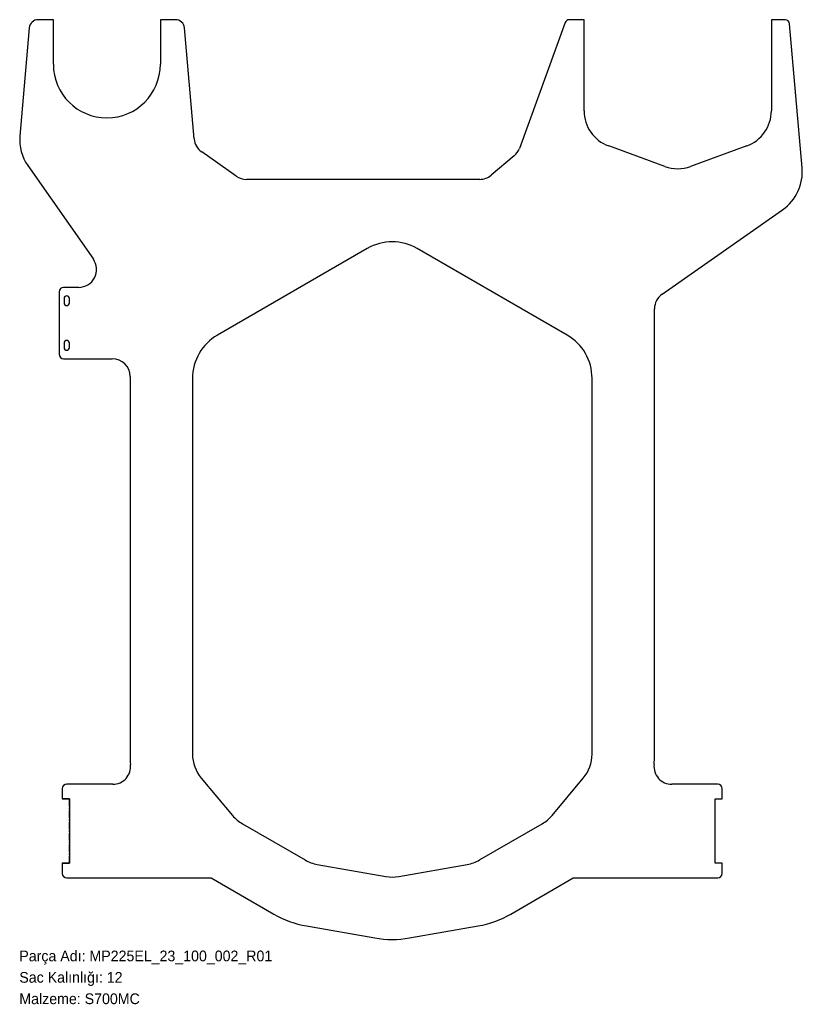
# Model space of a CAD drawing. Header units: millimetres. Extents: x 0 to 878, y -72 to 1031.
import ezdxf

# ---------------------------------------------------------------- set-up
doc = ezdxf.new("R2010")
doc.units = ezdxf.units.MM
for name, pattern in [('SLD-Katı', [0]), ('SLD-Kısa-Kesik-Çizgili-Uzun-Kesik', [12.7, 8.128, -1.524, 1.524, -1.524]), ('SLD-Sürekli', [0])]:
    doc.linetypes.add(name, pattern=pattern)
doc.layers.add('METIN', color=96, linetype='SLD-Katı')
doc.styles.add('SLDTEXTSTYLE0', font='ARIAL.TTF', dxfattribs={"width": 0.948, "bigfont": 'bigfont'})
doc.styles.add('SLDTEXTSTYLE1', font='ARIAL.TTF', dxfattribs={"width": 0.948})

msp = doc.modelspace()

# ---------------------------------------------------------------- linework, layer by layer
at = {"color": 7, "linetype": 'SLD-Sürekli', "lineweight": 25}
for p, q in [((38.167911, 1031.4), (21.167911, 1031.4)), ((38.167911, 981.4), (38.167911, 1031.4)), ((175.167911, 1031.4), (158.167911, 1031.4)), ((158.167911, 1031.4), (158.167911, 981.4)), ((611.970486, 1028.110101), (560.667464, 887.156208)), ((633.167911, 1031.4), (616.668949, 1031.4)), ((633.167911, 929.330125), (633.167911, 1031.4)), ((858.586255, 1031.4), (843.167911, 1031.4)), ((843.167911, 1031.4), (843.167911, 929.330125)), ((877.686459, 865.452238), (863.567229, 1026.835779)), ((11.205964, 1022.271557), (0.590265, 900.933561)), ((196.024326, 897.74722), (185.129858, 1022.271557)), ((243.165699, 856.016959), (204.476691, 883.107294)), ((723.803065, 866.93291), (660.803065, 889.863035)), ((815.532757, 889.863035), (752.532757, 866.93291)), ((554.729364, 878.675722), (528.991526, 857.079111)), ((9.442398, 867.896952), (82.981991, 762.871529)), ((516.135774, 852.4), (254.637228, 852.4)), ((720.696383, 723.786463), (855.71031, 818.324233)), ((390.167911, 774.897423), (222.167911, 677.902577)), ((614.167911, 677.902577), (446.167911, 774.897423)), ((66.59895, 731.4), (49.667911, 731.4)), ((44.667911, 726.4), (44.667911, 656.4)), ((50.167911, 718.9), (50.167911, 713.9)), ((56.167911, 713.9), (56.167911, 718.9)), ((712.167911, 207.472014), (712.167911, 707.403422)), ((50.167911, 668.9), (50.167911, 663.9)), ((56.167911, 663.9), (56.167911, 668.9)), ((49.667911, 651.4), (104.167911, 651.4)), ((124.167911, 631.4), (124.167911, 208.762767)), ((194.167911, 629.405155), (194.167911, 208.199954)), ((642.167911, 208.199954), (642.167911, 629.405155)), ((203.994045, 181.202874), (239.030982, 139.447478)), ((597.30484, 139.447478), (632.341778, 181.202874)), ((48.167911, 169.449713), (48.167911, 157.949713)), ((104.814703, 174.449713), (53.167911, 174.449713)), ((783.167911, 174.449713), (731.514035, 174.449713)), ((788.167911, 157.949713), (788.167911, 169.449713)), ((48.167911, 157.949713), (56.167911, 157.949713)), ((56.167911, 157.949713), (56.167911, 85.949713)), ((780.167911, 157.949713), (788.167911, 157.949713)), ((780.167911, 85.949713), (780.167911, 157.949713)), ((250.204849, 130.071491), (320.352907, 89.571491)), ((515.982916, 89.571491), (586.130974, 130.071491)), ((48.167911, 85.949713), (48.167911, 74.449713)), ((56.167911, 85.949713), (48.167911, 85.949713)), ((334.059683, 84.582632), (410.874688, 71.038074)), ((425.461135, 71.038074), (502.276139, 84.582632)), ((788.167911, 85.949713), (780.167911, 85.949713)), ((788.167911, 74.449713), (788.167911, 85.949713)), ((53.167911, 69.449713), (215.204849, 69.449713)), ((215.204849, 69.449713), (285.352907, 28.949713)), ((550.982916, 28.949713), (621.130974, 69.449713)), ((621.130974, 69.449713), (783.167911, 69.449713)), ((321.904311, 15.64609), (398.719315, 2.101532)), ((437.616507, 2.101532), (514.431512, 15.64609))]:
    msp.add_line(p, q, dxfattribs=at)
at = {"color": 7, "linetype": 'SLD-Kısa-Kesik-Çizgili-Uzun-Kesik'}
for p, q in [((56.167911, 157.949713), (48.167911, 157.949713)), ((56.167911, 85.949713), (56.167911, 157.949713)), ((48.167911, 85.949713), (56.167911, 85.949713))]:
    msp.add_line(p, q, dxfattribs=at)
at = {"color": 7, "linetype": 'SLD-Sürekli'}
for p, q in [((780.167911, 85.949713), (780.167911, 157.949713)), ((780.167911, 157.949713), (788.167911, 157.949713)), ((788.167911, 85.949713), (780.167911, 85.949713))]:
    msp.add_line(p, q, dxfattribs=at)
at = {"color": 7, "linetype": 'SLD-Sürekli', "lineweight": 25}
for centre, radius, start, end in [((21.167911, 1021.4), 10, 90, 175), ((175.167911, 1021.4), 10, 5, 90), ((616.668949, 1026.4), 5, 90, 160), ((858.586255, 1026.4), 5, 5, 90), ((98.167911, 981.4), 60, 180, 0), ((675.167911, 929.330125), 42, 180, 250), ((801.167911, 929.330125), 42, 290, 0), ((50.4, 896.575773), 50, 175, 215), ((215.94822, 899.490335), 20, 185, 235), ((541.873612, 893.99661), 20, 310, 340), ((738.167911, 906.4), 42, 250, 290), ((825.884335, 860.920139), 52, 305, 5), ((254.637228, 872.4), 20, 235, 270), ((516.135774, 872.4), 20, 270, 310), ((418.167911, 726.4), 56, 60, 120), ((66.59895, 751.4), 20, 270, 35), ((49.667911, 726.4), 5, 90, 180), ((53.167911, 718.9), 3, 0, 180), ((732.167911, 707.403422), 20, 125, 180), ((53.167911, 713.9), 3, 180, 0), ((250.167911, 629.405155), 56, 120, 180), ((586.167911, 629.405155), 56, 0, 60), ((53.167911, 668.9), 3, 0, 180), ((53.167911, 663.9), 3, 180, 0), ((49.667911, 656.4), 5, 180, 270), ((104.167911, 631.4), 20, 0, 90), ((234.160389, 207.476357), 110, 179.329931, 185.750973), ((236.167911, 208.199954), 42, 180, 220), ((600.167911, 208.199954), 42, 320, 0), ((602.167911, 207.472014), 110, 354.250951, 0), ((104.814703, 194.449713), 20, 270, 5.750973), ((731.514035, 194.449713), 20, 174.250951, 270), ((53.167911, 169.449713), 5, 90, 180), ((783.167911, 169.449713), 5, 0, 90), ((271.204849, 166.444558), 42, 220, 240), ((565.130974, 166.444558), 42, 300, 320), ((341.352907, 125.944558), 42, 240, 260), ((494.982916, 125.944558), 42, 280, 300), ((53.167911, 74.449713), 5, 180, 270), ((418.167911, 112.4), 42, 260, 280), ((783.167911, 74.449713), 5, 270, 0), ((341.352907, 125.944558), 112, 240, 260), ((494.982916, 125.944558), 112, 280, 300), ((418.167911, 112.4), 112, 260, 280)]:
    msp.add_arc(centre, radius, start, end, dxfattribs=at)

# ---------------------------------------------------------------- texts
at = {"layer": 'METIN', "char_height": 12, "attachment_point": 1}
for s, insert, style in [('Parça Adı: MP225EL_23_100_002_R01', (0, -12.031187), 'SLDTEXTSTYLE0'), ('Sac Kalınlığı: 12', (0, -36.031187), 'SLDTEXTSTYLE0'), ('Malzeme: S700MC', (0, -60.031187), 'SLDTEXTSTYLE1')]:
    msp.add_mtext(s, dxfattribs=dict(at, insert=insert, style=style))

doc.saveas('drawing.dxf')
